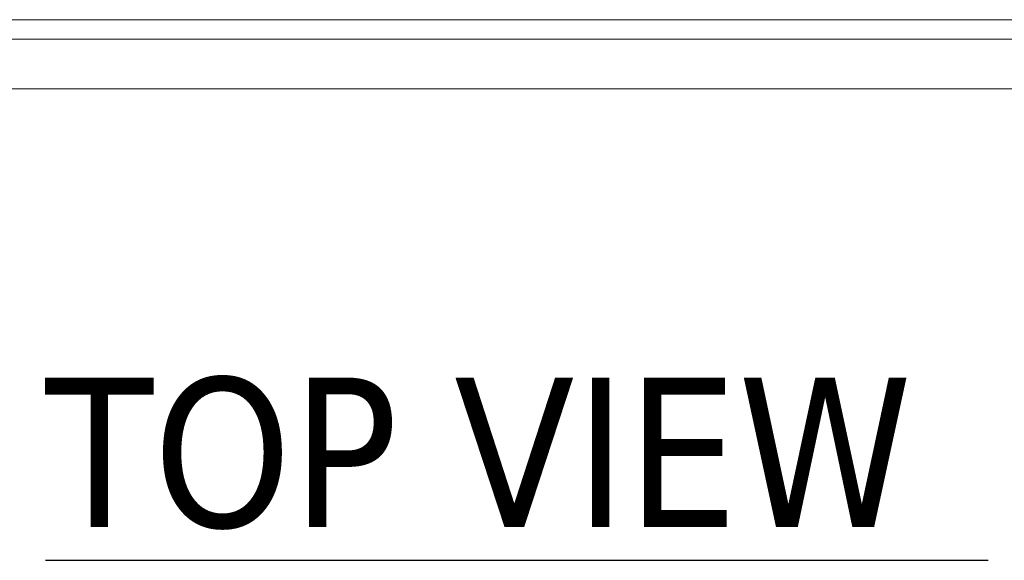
# Model space of a CAD drawing. Header units: inches. Extents: x 15 to 357, y 5 to 227.
# Tile 56 of 107: x 145 to 162, y 185 to 194. Entities that reach past the tile are written whole.
import ezdxf

# ---------------------------------------------------------------- set-up
doc = ezdxf.new("R2010")
doc.units = ezdxf.units.IN
doc.header["$LTSCALE"] = 22
doc.header["$MEASUREMENT"] = 0
doc.layers.add('Symbol (ANSI)', color=7, linetype='Continuous', lineweight=5)
doc.layers.add('Visible (ANSI)', color=7, linetype='Continuous', lineweight=5)
doc.styles.add('Text Style168', font='tahoma.ttf')

msp = doc.modelspace()

# ---------------------------------------------------------------- linework, layer by layer
at = {"layer": 'Symbol (ANSI)', "lineweight": 30}
msp.add_line((145.5422, 184.9119), (162.1994, 184.9119), dxfattribs=at)
at = {"layer": 'Visible (ANSI)'}
for p, q in [((172.9705, 194.4705), (137.0495, 194.4705)), ((137.0482, 194.1232), (172.2803, 194.1232)), ((172.1404, 193.2482), (137.1882, 193.2482))]:
    msp.add_line(p, q, dxfattribs=at)

# ---------------------------------------------------------------- texts
at = {"layer": 'Symbol (ANSI)', "insert": (145.5401, 185.4503), "char_height": 2.64, "attachment_point": 7, "style": 'Text Style168'}
msp.add_mtext('TOP VIEW', dxfattribs=at)

doc.saveas('drawing.dxf')
